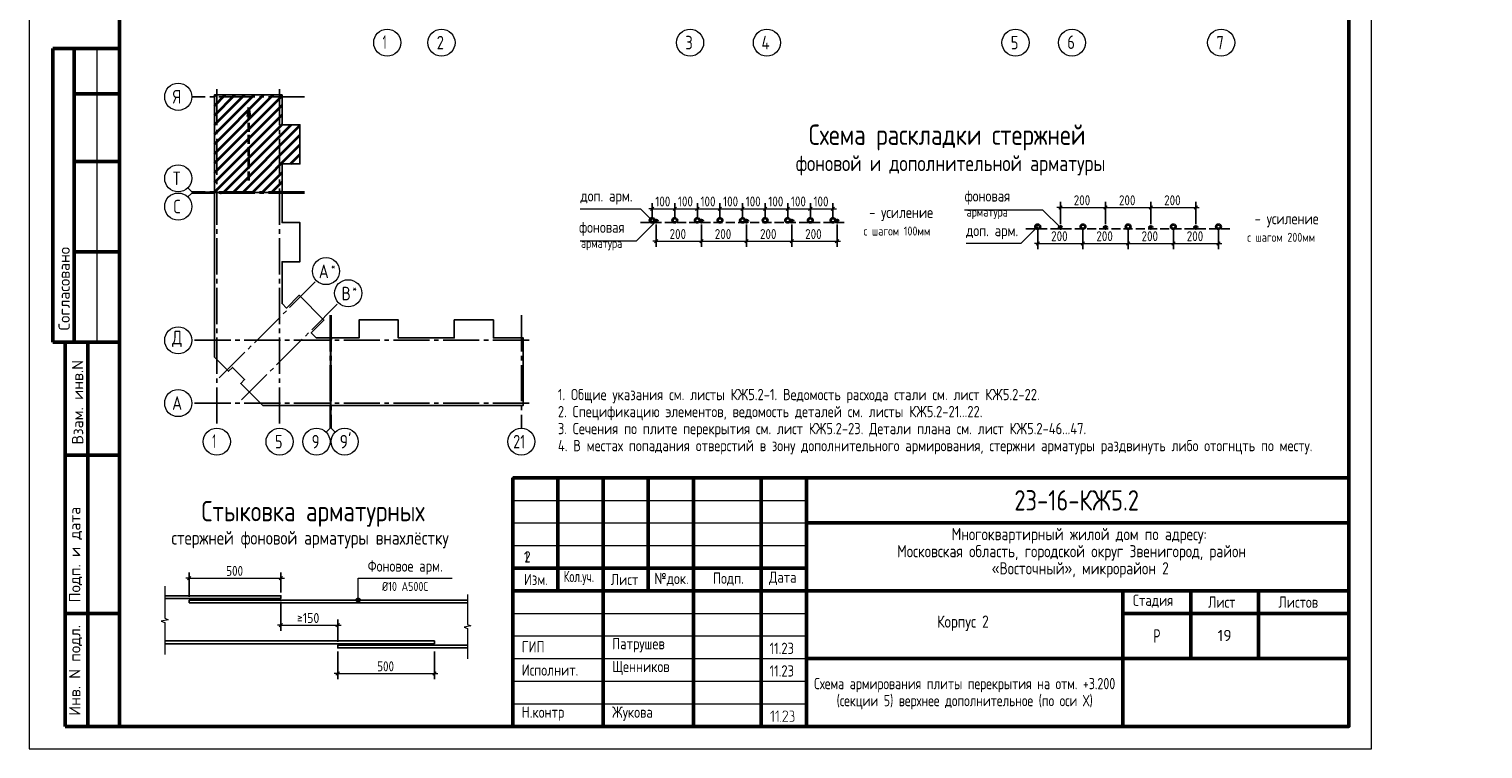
# Model space of a CAD drawing. Header units: millimetres. Extents: x 0 to 32165, y 0 to 42000.
# Tile 1 of 12: x 0 to 32165, y 0 to 15930. Entities that reach past the tile are written whole.
import ezdxf

# ---------------------------------------------------------------- set-up
doc = ezdxf.new("R2010")
doc.units = ezdxf.units.MM
doc.linetypes.add('______2', pattern=[270, 200, -70])
doc.linetypes.add('______5', pattern=[1100, 800, -100, 100, -100])
for name, color, linetype, lineweight in [('Standard', 7, 'Continuous', 25), ('Оси', 40, '______5', 18), ('Примечания', 7, 'Continuous', 25)]:
    doc.layers.add(name, color=color, linetype=linetype, lineweight=lineweight)
doc.styles.add('GOST 2.304-81', font='txt')
doc.styles.add('ISOCPEUR', font='txt')

msp = doc.modelspace()

# ---------------------------------------------------------------- hatches: boundary and pattern name
at = {"layer": 'Standard', "linetype": 'Continuous', "lineweight": 25, "transparency": 33554687}
for points in [[(16472, 610), (16472, 609), (16472, 608), (16472, 607), (16471, 606), (16471, 605), (16471, 605), (16470, 604), (16469, 603), (16468, 602), (16467, 602), (16465, 601), (16463, 601), (16463, 601), (16462, 601), (16461, 601), (16461, 602), (16460, 602), (16459, 602), (16458, 603), (16457, 603), (16456, 604), (16456, 605), (16455, 605), (16455, 606), (16455, 607), (16454, 608), (16454, 609), (16454, 610), (16454, 820), (16416, 782), (16415, 780), (16413, 780), (16412, 779), (16410, 779), (16408, 779), (16407, 780), (16405, 780), (16404, 782), (16402, 783), (16402, 785), (16401, 786), (16401, 788), (16401, 788), (16401, 789), (16401, 790), (16402, 790), (16402, 791), (16402, 792), (16403, 793), (16404, 794), (16457, 848), (16458, 849), (16460, 849), (16461, 850), (16463, 850), (16465, 850), (16466, 849), (16468, 849), (16469, 848), (16470, 847), (16470, 846), (16471, 846), (16471, 845), (16472, 844), (16472, 843), (16472, 842), (16472, 841)], [(16578, 610), (16578, 609), (16578, 608), (16578, 607), (16578, 606), (16578, 605), (16577, 605), (16577, 604), (16576, 603), (16575, 602), (16573, 602), (16572, 601), (16570, 601), (16569, 601), (16569, 601), (16568, 601), (16567, 602), (16566, 602), (16565, 602), (16565, 603), (16563, 603), (16563, 604), (16562, 605), (16562, 605), (16561, 606), (16561, 607), (16561, 608), (16561, 609), (16561, 610), (16561, 820), (16523, 782), (16521, 780), (16520, 780), (16518, 779), (16517, 779), (16515, 779), (16513, 780), (16512, 780), (16510, 782), (16509, 783), (16508, 785), (16508, 786), (16508, 788), (16508, 788), (16508, 789), (16508, 790), (16508, 790), (16509, 791), (16509, 792), (16510, 793), (16510, 794), (16563, 848), (16565, 849), (16566, 849), (16568, 850), (16569, 850), (16571, 850), (16573, 849), (16574, 849), (16576, 848), (16576, 847), (16577, 846), (16577, 846), (16578, 845), (16578, 844), (16578, 843), (16578, 842), (16578, 841)], [(16782, 601), (16676, 601), (16675, 601), (16673, 602), (16671, 603), (16670, 604), (16669, 606), (16668, 607), (16667, 609), (16667, 611), (16667, 612), (16668, 613), (16668, 614), (16669, 615), (16766, 763), (16770, 770), (16773, 776), (16774, 779), (16774, 782), (16775, 786), (16775, 789), (16775, 791), (16775, 793), (16774, 795), (16774, 798), (16773, 800), (16773, 802), (16772, 804), (16771, 805), (16770, 807), (16769, 809), (16768, 811), (16767, 813), (16765, 814), (16764, 816), (16762, 818), (16760, 819), (16759, 821), (16757, 822), (16755, 823), (16753, 824), (16751, 826), (16749, 827), (16747, 828), (16745, 828), (16743, 829), (16741, 830), (16739, 831), (16736, 831), (16734, 831), (16732, 832), (16730, 832), (16728, 832), (16724, 832), (16721, 831), (16718, 831), (16716, 830), (16713, 829), (16710, 828), (16707, 827), (16705, 825), (16702, 823), (16700, 821), (16697, 819), (16695, 816), (16693, 813), (16691, 809), (16689, 806), (16688, 802), (16687, 800), (16686, 799), (16685, 798), (16684, 798), (16684, 797), (16682, 797), (16681, 796), (16680, 796), (16678, 796), (16676, 797), (16674, 797), (16673, 798), (16672, 799), (16672, 800), (16671, 800), (16671, 801), (16671, 802), (16670, 803), (16670, 804), (16670, 805), (16671, 808), (16672, 811), (16673, 813), (16674, 816), (16675, 818), (16676, 820), (16678, 823), (16679, 825), (16680, 827), (16682, 829), (16683, 831), (16685, 832), (16687, 834), (16688, 836), (16690, 837), (16692, 839), (16694, 840), (16698, 843), (16701, 844), (16705, 846), (16709, 848), (16713, 849), (16718, 849), (16722, 850), (16727, 850), (16730, 850), (16733, 850), (16736, 849), (16739, 849), (16742, 848), (16745, 848), (16748, 847), (16751, 846), (16754, 845), (16756, 843), (16759, 842), (16762, 840), (16764, 839), (16767, 837), (16770, 835), (16772, 833), (16775, 830), (16777, 828), (16779, 825), (16781, 823), (16783, 820), (16785, 818), (16787, 815), (16788, 812), (16789, 810), (16790, 807), (16791, 804), (16792, 801), (16792, 798), (16793, 795), (16793, 792), (16793, 789), (16793, 784), (16792, 780), (16792, 776), (16790, 772), (16790, 770), (16789, 767), (16788, 765), (16787, 763), (16786, 760), (16784, 758), (16783, 755), (16781, 753), (16693, 619), (16782, 619), (16784, 619), (16786, 618), (16787, 618), (16788, 616), (16790, 615), (16791, 613), (16791, 612), (16791, 610), (16791, 609), (16791, 607), (16790, 606), (16789, 604), (16788, 603), (16788, 603), (16787, 602), (16786, 602), (16785, 602), (16784, 601), (16783, 601)], [(16905, 737), (16908, 736), (16911, 734), (16914, 732), (16916, 730), (16919, 727), (16921, 724), (16923, 722), (16925, 718), (16927, 715), (16929, 712), (16930, 708), (16932, 705), (16933, 701), (16933, 697), (16934, 694), (16934, 690), (16934, 655), (16934, 652), (16933, 649), (16933, 646), (16933, 644), (16932, 641), (16931, 639), (16931, 636), (16930, 634), (16929, 632), (16928, 629), (16926, 627), (16925, 625), (16923, 623), (16922, 621), (16920, 619), (16918, 617), (16916, 615), (16914, 613), (16912, 611), (16910, 610), (16908, 609), (16905, 607), (16903, 606), (16901, 605), (16898, 604), (16896, 603), (16894, 603), (16891, 602), (16888, 602), (16886, 602), (16883, 601), (16880, 601), (16836, 601), (16834, 601), (16832, 602), (16831, 603), (16829, 604), (16828, 605), (16828, 607), (16827, 608), (16827, 610), (16827, 611), (16828, 613), (16828, 614), (16829, 616), (16830, 616), (16830, 617), (16831, 618), (16832, 618), (16833, 619), (16834, 619), (16835, 619), (16836, 619), (16880, 619), (16884, 619), (16888, 620), (16891, 620), (16894, 622), (16897, 623), (16900, 625), (16903, 627), (16906, 629), (16908, 632), (16910, 635), (16912, 638), (16913, 641), (16915, 644), (16915, 647), (16916, 651), (16916, 655), (16916, 690), (16916, 694), (16915, 697), (16915, 701), (16913, 704), (16912, 707), (16910, 710), (16908, 713), (16906, 715), (16903, 718), (16900, 720), (16897, 722), (16894, 723), (16891, 724), (16888, 725), (16884, 726), (16880, 726), (16871, 726), (16869, 726), (16868, 726), (16866, 727), (16865, 728), (16864, 730), (16863, 731), (16863, 733), (16863, 735), (16863, 736), (16863, 737), (16864, 738), (16865, 740), (16865, 741), (16866, 742), (16867, 742), (16867, 743), (16868, 743), (16869, 743), (16870, 743), (16871, 743), (16875, 743), (16879, 744), (16882, 745), (16885, 746), (16888, 747), (16891, 749), (16894, 751), (16897, 754), (16899, 756), (16901, 759), (16903, 762), (16904, 765), (16906, 768), (16906, 772), (16907, 775), (16907, 779), (16907, 797), (16907, 800), (16906, 804), (16906, 807), (16904, 810), (16903, 814), (16901, 816), (16899, 819), (16897, 822), (16894, 824), (16891, 826), (16888, 828), (16885, 830), (16882, 831), (16879, 832), (16875, 832), (16871, 832), (16836, 832), (16834, 832), (16832, 833), (16831, 834), (16829, 835), (16828, 836), (16828, 838), (16827, 839), (16827, 841), (16827, 842), (16828, 844), (16828, 845), (16829, 847), (16830, 847), (16830, 848), (16831, 849), (16832, 849), (16833, 850), (16834, 850), (16835, 850), (16836, 850), (16871, 850), (16874, 850), (16877, 850), (16880, 849), (16882, 849), (16885, 849), (16887, 848), (16890, 847), (16892, 846), (16894, 845), (16897, 844), (16899, 843), (16901, 841), (16903, 840), (16905, 838), (16907, 836), (16909, 835), (16911, 833), (16913, 831), (16914, 829), (16916, 826), (16917, 824), (16919, 822), (16920, 820), (16921, 817), (16922, 815), (16922, 812), (16923, 810), (16924, 807), (16924, 805), (16924, 802), (16925, 799), (16925, 797), (16925, 779), (16925, 773), (16925, 772), (16925, 771), (16925, 770), (16924, 770), (16924, 768), (16924, 767), (16923, 767), (16923, 766), (16923, 764), (16922, 761), (16921, 759), (16920, 756), (16918, 753), (16917, 751), (16915, 749), (16914, 746), (16912, 744), (16910, 742), (16908, 740)], [(16623, 619), (16624, 619), (16626, 618), (16627, 618), (16629, 616), (16630, 615), (16631, 613), (16632, 612), (16632, 610), (16632, 609), (16631, 607), (16630, 606), (16629, 604), (16629, 603), (16628, 603), (16627, 602), (16627, 602), (16626, 602), (16625, 601), (16624, 601), (16623, 601), (16621, 601), (16619, 602), (16617, 603), (16616, 604), (16615, 605), (16614, 607), (16614, 608), (16614, 610), (16614, 611), (16614, 613), (16615, 614), (16616, 616), (16617, 616), (16617, 617), (16618, 618), (16619, 618), (16620, 619), (16621, 619), (16622, 619)]]:
    msp.add_hatch(color=7, dxfattribs=at).paths.add_polyline_path(points, flags=16)
at = {"layer": 'Примечания', "linetype": 'Continuous', "lineweight": 35, "transparency": 33554687}
msp.add_hatch(color=7, dxfattribs=at).paths.add_polyline_path([(4889, 13988), (4859, 14198), (4829, 13988)])
at = {"layer": 'Примечания', "linetype": 'Continuous', "lineweight": 13, "transparency": 33554687}
for points in [[(7235, 3294), (7325, 3294), (7319, 3316)], [(7235, 3294), (7319, 3316), (7241, 3316)], [(7241, 3271), (7325, 3294), (7235, 3294)], [(7241, 3316), (7319, 3316), (7303, 3333)], [(7241, 3316), (7303, 3333), (7258, 3333)], [(7241, 3271), (7319, 3271), (7325, 3294)], [(7258, 3255), (7319, 3271), (7241, 3271)], [(7258, 3333), (7303, 3333), (7280, 3339)], [(7258, 3255), (7303, 3255), (7319, 3271)], [(7303, 3255), (7258, 3255), (7280, 3249)]]:
    msp.add_hatch(color=7, dxfattribs=at).paths.add_polyline_path(points)

# ---------------------------------------------------------------- linework, layer by layer
at = {"layer": 'Standard', "color": 7, "linetype": 'Continuous', "lineweight": 50, "transparency": 33554687}
for p, q in [((2000, 15500), (527, 15500)), ((527, 15500), (527, 9000)), ((527, 15500), (527, 9000)), ((1000, 15500), (1000, 9000)), ((2000, 14500), (1000, 14500)), ((2000, 13000), (1000, 13000)), ((2000, 11000), (1000, 11000)), ((0, 9000), (6, 9000)), ((527, 9000), (2000, 9000)), ((800, 500), (800, 9000)), ((800, 500), (800, 9000)), ((1300, 500), (1300, 9000)), ((800, 6500), (2000, 6500)), ((10700, 500), (10700, 6000)), ((10700, 6000), (29200, 6000)), ((11700, 3500), (11700, 6000)), ((12700, 500), (12700, 6000)), ((13700, 3500), (13700, 6000)), ((14700, 500), (14700, 6000)), ((16200, 500), (16200, 6000)), ((17200, 500), (17200, 6000)), ((17200, 5000), (29200, 5000)), ((10700, 4000), (17200, 4000)), ((10700, 4000), (17200, 4000)), ((10700, 3500), (17200, 3500)), ((10700, 3500), (17200, 3500)), ((17200, 3500), (29200, 3500)), ((24200, 2000), (24200, 3500)), ((25700, 2000), (25700, 3500)), ((27200, 2000), (27200, 3500)), ((800, 3000), (2000, 3000)), ((24200, 3000), (29200, 3000)), ((17200, 2000), (29200, 2000)), ((24200, 500), (24200, 2000)), ((24200, 500), (24200, 2000)), ((2000, 500), (800, 500))]:
    msp.add_line(p, q, dxfattribs=at)
at = {"layer": 'Standard', "color": 7, "linetype": 'Continuous', "lineweight": 13, "transparency": 33554687}
for p, q in [((1500, 15500), (1500, 9000)), ((3600, 12327), (3512, 12415)), ((3600, 12302), (3512, 12214)), ((3600, 12327), (4100, 12327)), ((3600, 12302), (4100, 12302)), ((6658, 7100), (6658, 7600)), ((6683, 7100), (6683, 7600)), ((6658, 7100), (6570, 7012)), ((6683, 7100), (6771, 7012)), ((10700, 5500), (17200, 5500)), ((10700, 5000), (17200, 5000)), ((10700, 4500), (17200, 4500)), ((10700, 3000), (17200, 3000)), ((10700, 2500), (17200, 2500)), ((10700, 2500), (17200, 2500)), ((10700, 2000), (17200, 2000)), ((10700, 2000), (17200, 2000)), ((10700, 1500), (17200, 1500)), ((10700, 1000), (17200, 1000))]:
    msp.add_line(p, q, dxfattribs=at)
at = {"layer": 'Standard', "color": 7, "linetype": 'Continuous', "lineweight": 35, "transparency": 33554687}
for p, q in [((4100, 13172), (5402, 14474)), ((4100, 13597), (4977, 14474)), ((4100, 14021), (4553, 14474)), ((4100, 14445), (4129, 14474)), ((4100, 13385), (5189, 14474)), ((4100, 13809), (4765, 14474)), ((4100, 14233), (4341, 14474)), ((4100, 12960), (5596, 14456)), ((4100, 12748), (5596, 14244)), ((4100, 12536), (5596, 14032)), ((4100, 12324), (5596, 13820)), ((4305, 12317), (5801, 13813)), ((4517, 12317), (5993, 13793)), ((4729, 12317), (5993, 13581)), ((4942, 12317), (5993, 13368)), ((5782, 12945), (5993, 13156)), ((5154, 12317), (5596, 12759)), ((5366, 12317), (5596, 12547)), ((5578, 12317), (5596, 12335))]:
    msp.add_line(p, q, dxfattribs=at)
at = {"layer": 'Standard', "color": 7, "linetype": 'Continuous', "lineweight": 25, "transparency": 33554687}
for p, q in [((29200, 500), (29200, 6000)), ((10700, 500), (29200, 500)), ((10700, 500), (29200, 500)), ((10700, 500), (29200, 500))]:
    msp.add_line(p, q, dxfattribs=at)
at = {"layer": 'Standard', "color": 7, "linetype": 'Continuous', "lineweight": 13, "transparency": 33554687}
msp.add_lwpolyline([(0, 0), (29700, 0), (29700, 42000), (0, 42000), (0, 0)], close=True, dxfattribs=at)
msp.add_lwpolyline([(29700, 42000), (0, 42000), (0, 0), (29700, 0), (29700, 42000)], dxfattribs=at)
msp.add_lwpolyline([(29700, 42000), (0, 42000), (0, 0), (29700, 0), (29700, 42000)], dxfattribs=at)
at = {"layer": 'Standard', "color": 7, "linetype": 'Continuous', "lineweight": 50, "transparency": 33554687}
msp.add_lwpolyline([(2000, 41500), (29200, 41500), (29200, 500), (2000, 500), (2000, 41500)], close=True, dxfattribs=at)
at = {"layer": 'Standard', "color": 7, "linetype": 'Continuous', "lineweight": 25, "transparency": 33554687}
for points in [[(4100, 12317), (4100, 14474), (5596, 14474), (5596, 13813), (5993, 13813), (5993, 12945), (5596, 12945), (5596, 12317), (5578, 12317), (5578, 12337), (5563, 12337), (5563, 12317), (4100, 12317)], [(4100, 8857), (4100, 12312), (4238, 12312), (4238, 12292), (4253, 12292), (4253, 12312), (5596, 12312), (5596, 11649), (5993, 11649), (5993, 10781), (5596, 10781), (5596, 9855), (5694, 9757), (5975, 10038), (6524, 9489), (6243, 9208), (6355, 9096), (6668, 9096), (6668, 7600), (5170, 7600), (4682, 8088), (4767, 8173), (4499, 8441), (4414, 8356), (4100, 8670), (4100, 8857)], [(6673, 7600), (6673, 9063), (6693, 9063), (6693, 9078), (6673, 9078), (6673, 9096), (7301, 9096), (7301, 9493), (8169, 9493), (8169, 9096), (8787, 9096), (9405, 9096), (9405, 9493), (10273, 9493), (10273, 9096), (10934, 9096), (10934, 7600), (8787, 7600), (6673, 7600)], [(29200, 6000), (10700, 6000), (10700, 500), (29200, 500), (29200, 6000)]]:
    msp.add_lwpolyline(points, dxfattribs=at)
at = {"layer": 'Оси', "color": 8, "linetype": '______5', "lineweight": -3, "transparency": 33554687}
for p, q in [((4153, 14601), (4153, 7100)), ((5543, 14601), (5543, 7100)), ((6096, 14431), (3600, 14431)), ((6096, 12327), (3600, 12327)), ((6096, 12302), (3600, 12302)), ((4208, 8212), (6358, 10362)), ((4698, 7722), (6848, 9872)), ((6658, 9596), (6658, 7100)), ((6683, 9596), (6683, 7100)), ((10891, 9596), (10891, 7100)), ((11061, 9043), (3600, 9043)), ((11061, 9043), (3600, 9043)), ((11061, 7653), (3600, 7653))]:
    msp.add_line(p, q, dxfattribs=at)
at = {"layer": 'Оси', "color": 7, "linetype": 'Continuous', "lineweight": 13, "transparency": 33554687}
for centre in [(7924, 15630), (9124, 15630), (14624, 15630), (16324, 15630), (21824, 15630), (23074, 15630), (26374, 15630), (3300, 14431), (3300, 12627), (3300, 12002), (6570, 10574), (7060, 10084), (3300, 9043), (3300, 9043), (3300, 7653), (4153, 6800), (5543, 6800), (6358, 6800), (6983, 6800), (10891, 6800)]:
    msp.add_circle(centre, 300, dxfattribs=at)
at = {"layer": 'Примечания', "color": 7, "linetype": 'Continuous', "lineweight": 35, "transparency": 33554687}
for p, q in [((4859, 14198), (4829, 13988)), ((4859, 14198), (4859, 14198)), ((4859, 14198), (4859, 14198)), ((4859, 14198), (4859, 14198)), ((4889, 13988), (4859, 14198)), ((4829, 13988), (4889, 13988)), ((4859, 13988), (4859, 13973))]:
    msp.add_line(p, q, dxfattribs=at)
at = {"layer": 'Примечания', "color": 7, "linetype": '______2', "lineweight": 35, "transparency": 33554687}
msp.add_line((4859, 12578), (4859, 14198), dxfattribs=at)
at = {"layer": 'Примечания', "color": 7, "linetype": 'Continuous', "lineweight": 13, "transparency": 33554687}
for p, q in [((13785, 11955), (13710, 11955)), ((13785, 11955), (14285, 11955)), ((14285, 11955), (14785, 11955)), ((14785, 11955), (15285, 11955)), ((15285, 11955), (15785, 11955)), ((15785, 11955), (16285, 11955)), ((16285, 11955), (16785, 11955)), ((16785, 11955), (17285, 11955)), ((17285, 11955), (17785, 11955)), ((17785, 11955), (17860, 11955)), ((22816, 11981), (22741, 11981)), ((22816, 11981), (23816, 11981)), ((23816, 11981), (24816, 11981)), ((24816, 11981), (25816, 11981)), ((25816, 11981), (25891, 11981)), ((13875, 11234), (13800, 11234)), ((13875, 11234), (14875, 11234)), ((14875, 11234), (15875, 11234)), ((15875, 11234), (16875, 11234)), ((16875, 11234), (17875, 11234)), ((17875, 11234), (17950, 11234)), ((22316, 11186), (22241, 11186)), ((22316, 11186), (23316, 11186)), ((23316, 11186), (24316, 11186)), ((24316, 11186), (25316, 11186)), ((25316, 11186), (26316, 11186)), ((26316, 11186), (26391, 11186)), ((3000, 3601), (3000, 2891)), ((3543, 3780), (3468, 3780)), ((3543, 3780), (5573, 3780)), ((5573, 3780), (5648, 3780)), ((7235, 3294), (7235, 3294)), ((7280, 3339), (7280, 3339)), ((7280, 3249), (7280, 3249)), ((7325, 3294), (7325, 3294)), ((9700, 3421), (9700, 2751)), ((3075, 2860), (2925, 2830)), ((2925, 2830), (3000, 2800)), ((3000, 2891), (3075, 2860)), ((3000, 2800), (3000, 2089)), ((5573, 2737), (5498, 2737)), ((5573, 2737), (6828, 2737)), ((6828, 2737), (6903, 2737)), ((9775, 2722), (9625, 2693)), ((9625, 2693), (9700, 2665)), ((9700, 2751), (9775, 2722)), ((9700, 2665), (9700, 1994)), ((3000, 2089), (3000, 2089)), ((9700, 1994), (9700, 1994)), ((6828, 1668), (6753, 1668)), ((6828, 1668), (8968, 1668)), ((8968, 1668), (9043, 1668))]:
    msp.add_line(p, q, dxfattribs=at)
at = {"layer": 'Примечания', "color": 7, "linetype": 'Continuous', "lineweight": 25, "transparency": 33554687}
for p, q in [((13747, 11917), (13822, 11992)), ((14247, 11917), (14322, 11992)), ((14747, 11917), (14822, 11992)), ((15247, 11917), (15322, 11992)), ((15747, 11917), (15822, 11992)), ((16247, 11917), (16322, 11992)), ((16747, 11917), (16822, 11992)), ((17247, 11917), (17322, 11992)), ((17747, 11917), (17822, 11992)), ((22779, 11943), (22854, 12018)), ((23779, 11943), (23854, 12018)), ((24779, 11943), (24854, 12018)), ((25779, 11943), (25854, 12018)), ((13837, 11197), (13912, 11272)), ((14837, 11197), (14912, 11272)), ((15837, 11197), (15912, 11272)), ((16837, 11197), (16912, 11272)), ((17837, 11197), (17912, 11272)), ((22279, 11149), (22354, 11224)), ((23279, 11149), (23354, 11224)), ((24279, 11149), (24354, 11224)), ((25279, 11149), (25354, 11224)), ((26279, 11149), (26354, 11224)), ((3505, 3742), (3580, 3817)), ((5535, 3742), (5610, 3817)), ((5535, 2699), (5610, 2774)), ((6790, 2699), (6865, 2774)), ((6790, 1630), (6865, 1705)), ((8930, 1630), (9005, 1705))]:
    msp.add_line(p, q, dxfattribs=at)
at = {"layer": 'Примечания', "color": 253, "linetype": 'Continuous', "lineweight": -3, "true_color": 0xa0a0a0, "transparency": 33554687}
for p, q in [((13785, 11955), (13785, 12080)), ((13785, 11955), (13785, 11830)), ((13785, 11955), (13785, 11772)), ((14285, 11955), (14285, 12080)), ((14285, 11955), (14285, 11830)), ((14285, 11955), (14285, 11772)), ((14785, 11955), (14785, 12080)), ((14785, 11955), (14785, 11830)), ((14785, 11955), (14785, 11772)), ((15285, 11955), (15285, 12080)), ((15285, 11955), (15285, 11830)), ((15285, 11955), (15285, 11772)), ((15785, 11955), (15785, 12080)), ((15785, 11955), (15785, 11830)), ((15785, 11955), (15785, 11772)), ((16285, 11955), (16285, 12080)), ((16285, 11955), (16285, 11830)), ((16285, 11955), (16285, 11772)), ((16785, 11955), (16785, 12080)), ((16785, 11955), (16785, 11830)), ((16785, 11955), (16785, 11772)), ((17285, 11955), (17285, 12080)), ((17285, 11955), (17285, 11830)), ((17285, 11955), (17285, 11772)), ((17785, 11955), (17785, 12080)), ((17785, 11955), (17785, 11830)), ((17785, 11955), (17785, 11772)), ((22816, 11981), (22816, 12106)), ((22816, 12100), (22816, 11638)), ((22816, 11981), (22816, 11856)), ((22816, 11981), (22816, 11613)), ((23816, 11981), (23816, 12106)), ((23816, 12100), (23816, 11638)), ((23816, 11981), (23816, 11856)), ((23816, 11981), (23816, 11613)), ((24816, 11981), (24816, 12106)), ((24816, 12100), (24816, 11638)), ((24816, 11981), (24816, 11856)), ((24816, 11981), (24816, 11613)), ((25816, 11981), (25816, 12106)), ((25816, 12100), (25816, 11638)), ((25816, 11981), (25816, 11856)), ((25816, 11981), (25816, 11613)), ((13875, 11234), (13875, 11602)), ((17875, 11234), (17875, 11602)), ((13875, 11234), (13875, 11359)), ((14875, 11234), (14875, 11359)), ((15875, 11234), (15875, 11359)), ((16875, 11234), (16875, 11359)), ((17875, 11234), (17875, 11359)), ((22316, 11186), (22316, 11483)), ((22316, 11186), (22316, 11311)), ((23316, 11186), (23316, 11311)), ((24316, 11186), (24316, 11311)), ((25316, 11186), (25316, 11311)), ((26316, 11186), (26316, 11483)), ((26316, 11186), (26316, 11311)), ((13875, 11234), (13875, 11109)), ((14875, 11234), (14875, 11109)), ((15875, 11234), (15875, 11109)), ((16875, 11234), (16875, 11109)), ((17875, 11234), (17875, 11109)), ((22316, 11186), (22316, 11061)), ((23316, 11186), (23316, 11061)), ((24316, 11186), (24316, 11061)), ((25316, 11186), (25316, 11061)), ((26316, 11186), (26316, 11061)), ((3543, 3780), (3543, 3905)), ((5573, 3780), (5573, 3905)), ((3543, 3780), (3543, 3655)), ((3543, 3780), (3543, 3369)), ((5573, 3780), (5573, 3655)), ((5573, 3780), (5573, 3464)), ((5573, 2737), (5573, 3254)), ((5573, 2737), (5573, 2862)), ((5573, 2737), (5573, 2612)), ((6828, 2737), (6828, 2862)), ((6828, 2737), (6828, 2612)), ((6828, 2737), (6828, 2369)), ((6828, 1668), (6828, 2159)), ((8968, 1668), (8968, 2159)), ((6828, 1668), (6828, 1793)), ((6828, 1668), (6828, 1543)), ((8968, 1668), (8968, 1793)), ((8968, 1668), (8968, 1543))]:
    msp.add_line(p, q, dxfattribs=at)
at = {"layer": 'Примечания', "color": 8, "linetype": '______2', "lineweight": -3, "true_color": 0x737373, "transparency": 33554687}
for p, q in [((13525, 11647), (18035, 11647)), ((22056, 11508), (26566, 11508))]:
    msp.add_line(p, q, dxfattribs=at)
at = {"layer": 'Примечания', "color": 7, "linetype": 'Continuous', "lineweight": 13, "transparency": 33554687}
for points in [[(12191, 11955), (13527, 11955), (13785, 11697)], [(22816, 11538), (22428, 11926), (20699, 11926)], [(13875, 11677), (13432, 11234), (12191, 11234)], [(22316, 11558), (21944, 11186), (20731, 11186)], [(7280, 3294), (7280, 3780), (9358, 3780)]]:
    msp.add_lwpolyline(points, dxfattribs=at)
at = {"layer": 'Примечания', "color": 253, "linetype": 'Continuous', "lineweight": -3, "true_color": 0xa0a0a0, "transparency": 33554687}
for points in [[(14875, 11234), (14875, 11251), (14875, 11251), (14875, 11251), (14875, 11251), (14875, 11251), (14875, 11251), (14875, 11602)], [(15875, 11234), (15875, 11251), (15875, 11251), (15875, 11251), (15875, 11251), (15875, 11602)], [(16875, 11234), (16875, 11251), (16875, 11251), (16875, 11602)], [(23316, 11186), (23316, 11203), (23316, 11203), (23316, 11203), (23316, 11203), (23316, 11203), (23316, 11203), (23316, 11483)], [(24316, 11186), (24316, 11203), (24316, 11203), (24316, 11203), (24316, 11203), (24316, 11483)], [(25316, 11186), (25316, 11203), (25316, 11203), (25316, 11483)]]:
    msp.add_lwpolyline(points, dxfattribs=at)
at = {"layer": 'Примечания', "color": 7, "linetype": 'Continuous', "lineweight": 25, "transparency": 33554687}
for points in [[(3000, 3389), (5573, 3389), (5573, 3329), (3000, 3329)], [(9700, 3294), (3543, 3294), (3543, 3234), (9700, 3234)], [(3000, 2389), (8968, 2389), (8968, 2329), (3000, 2329)], [(9700, 2294), (6828, 2294), (6828, 2234), (9700, 2234)]]:
    msp.add_lwpolyline(points, dxfattribs=at)
at = {"layer": 'Примечания', "color": 7, "linetype": 'Continuous', "lineweight": 35, "transparency": 33554687}
for centre, radius in [((13785, 11697), 50), ((13875, 11677), 30), ((14285, 11697), 50), ((14785, 11697), 50), ((14875, 11677), 30), ((15285, 11697), 50), ((15785, 11697), 50), ((15875, 11677), 30), ((16285, 11697), 50), ((16785, 11697), 50), ((16875, 11677), 30), ((17285, 11697), 50), ((17785, 11697), 50), ((17875, 11677), 30), ((22316, 11558), 50), ((23316, 11558), 50), ((24316, 11558), 50), ((25316, 11558), 50), ((26316, 11558), 50), ((22816, 11538), 30), ((23816, 11538), 30), ((24816, 11538), 30), ((25816, 11538), 30)]:
    msp.add_circle(centre, radius, dxfattribs=at)
at = {"layer": 'Примечания', "color": 7, "linetype": 'Continuous', "lineweight": 13, "transparency": 33554687}
msp.add_circle((7280, 3294), 45, dxfattribs=at)

# ---------------------------------------------------------------- texts
at = {"layer": 'Standard', "color": 7, "linetype": 'Continuous', "lineweight": 50, "transparency": 33554687, "char_height": 250, "attachment_point": 7, "rotation": 90, "style": 'ISOCPEUR'}
for s, insert, width in [('\\A1;{\\fISOCPEUR|i0|b0;\\H250.000000;\\W1.000000;\\C7;Согласовано}\\P', (900, 9261), 2071.88), ('\\A1;{\\fISOCPEUR|i0|b0;\\H250.000000;\\W1.000000;\\C7;Взам. инв.N}\\P', (1198, 6736), 1909.1), ('\\A1;{\\fISOCPEUR|i0|b0;\\H250.000000;\\W1.000000;\\C7;Подп. и дата}\\P', (1174, 3242), 2197.06), ('\\A1;{\\fISOCPEUR|i0|b0;\\H250.000000;\\W1.000000;\\C7;Инв. N подл.}\\P', (1174, 734), 2021.79)]:
    msp.add_mtext(s, dxfattribs=dict(at, insert=insert, width=width))
at = {"layer": 'Standard', "color": 7, "linetype": 'Continuous', "lineweight": 13, "transparency": 33554687, "insert": (11700, 7967), "char_height": 250, "width": 20566.88, "attachment_point": 1, "line_spacing_factor": 0.903614}
msp.add_mtext('\\A1;{\\fGOST 2.304-81|i0|b0;\\H250.000000;\\W1.000000;\\C7;1. Общие указания см. листы КЖ5.2-1. Ведомость расхода стали см. лист КЖ5.2-22.}\\P{\\fGOST 2.304-81|i0|b0;\\H250.000000;\\W1.000000;\\C7;2. Спецификацию элементов, ведомость деталей см. листы КЖ5.2-21...22.}\\P{\\fGOST 2.304-81|i0|b0;\\H250.000000;\\W1.000000;\\C7;3. Сечения по плите перекрытия см. лист КЖ5.2-23. Детали плана см. лист КЖ5.2-46...47.}\\P{\\fGOST 2.304-81|i0|b0;\\H250.000000;\\W1.000000;\\C7;4. В местах попадания отверстий в зону дополнительного армирования, стержни арматуры раздвинуть либо отогнцть по месту.}\\P', dxfattribs=at)
at = {"layer": 'Standard', "color": 7, "linetype": 'Continuous', "lineweight": 25, "transparency": 33554687}
for s, insert, char_height, width, attachment_point, style in [('\\W0.75;21', (10711, 6650), 300, 472.28, 7, 'ISOCPEUR'), ('Многоквартирный\\~жилой\\~дом\\~по\\~адресу:\\~', (20410, 4545), 270, 5717.08, 7, 'GOST 2.304-81'), ('Московская\\~область,\\~городской\\~округ\\~Звенигород,\\~район\\~', (19204, 4167), 270, 8136.21, 7, 'GOST 2.304-81'), ('\\A1;{\\fGOST 2.304-81|i0|b0;\\H250.000000;\\W1.000000;\\C7;2}\\P', (11027, 4375), 250, 283.33, 2, 'GOST 2.304-81'), ('1', (10948, 4125), 250, 231.56, 7, 'GOST 2.304-81'), ('Изм.', (10948, 3625), 250, 631.15, 7, 'GOST 2.304-81'), ('\\W0.83;Кол.уч.', (11827, 3625), 250, 799.96, 7, 'GOST 2.304-81'), ('Лист', (12871, 3625), 250, 782.23, 7, 'GOST 2.304-81'), ('№док.', (13835, 3607), 250, 853.39, 7, 'GOST 2.304-81'), ('Подп.', (15131, 3614), 250, 764.54, 7, 'GOST 2.304-81'), ('Дата', (16373, 3625), 250, 782.23, 7, 'GOST 2.304-81'), ('«Восточный»,\\~микрорайон\\~2', (21297, 3789), 270, 3952.83, 7, 'GOST 2.304-81'), ('Стадия', (24421, 3125), 250, 1031.1, 7, 'GOST 2.304-81'), ('Лист', (26084, 3125), 250, 782.23, 7, 'GOST 2.304-81'), ('Листов', (27643, 3125), 250, 1066.5, 7, 'GOST 2.304-81'), ('Корпус\\~2', (20088, 2610), 270, 1362.88, 7, 'GOST 2.304-81'), ('\\W0.77;Р', (24877, 2350), 300, 262.93, 7, 'GOST 2.304-81'), ('ГИП', (10900, 2137), 250, 586.81, 7, 'GOST 2.304-81'), ('Патрушев', (12900, 2137), 250, 1386.36, 7, 'GOST 2.304-81'), ('11.23', (16383, 2101), 250, 693.37, 7, 'GOST 2.304-81'), ('Исполнит.', (10900, 1622), 250, 1386.36, 7, 'GOST 2.304-81'), ('Щенников', (12900, 1631), 250, 1333.08, 7, 'GOST 2.304-81'), ('11.23', (16383, 1601), 250, 693.37, 7, 'GOST 2.304-81'), ('Н.контр', (10900, 622), 250, 1102.09, 7, 'GOST 2.304-81'), ('Жукова', (12900, 622), 250, 1031.11, 7, 'GOST 2.304-81')]:
    msp.add_mtext(s, dxfattribs=dict(at, insert=insert, char_height=char_height, width=width, attachment_point=attachment_point, style=style))
at = {"layer": 'Standard', "color": 7, "linetype": 'Continuous', "lineweight": 50, "transparency": 33554687, "insert": (21798, 5275), "char_height": 450, "width": 3038.67, "attachment_point": 7, "style": 'GOST 2.304-81'}
msp.add_mtext('23-16-КЖ5.2', dxfattribs=at)
at = {"layer": 'Standard', "color": 7, "linetype": 'Continuous', "lineweight": 13, "transparency": 33554687, "insert": (26450, 2510), "char_height": 250, "width": 393.75, "attachment_point": 5, "style": 'ISOCPEUR'}
msp.add_mtext('\\A1;{\\fISOCPEUR|i0|b0;\\H250.000000;\\W1.000000;\\C7;19}\\P', dxfattribs=at)
at = {"layer": 'Standard', "color": 7, "linetype": 'Continuous', "lineweight": 25, "transparency": 33554687, "insert": (20700, 1571), "char_height": 250, "width": 8087.5, "attachment_point": 2, "line_spacing_factor": 0.903614}
msp.add_mtext('\\A1;{\\fGOST 2.304-81|i0|b0;\\H250.000000;\\W0.952381;\\C7;Схема армирования плиты перекрытия на отм. +3.200}\\P{\\fGOST 2.304-81|i0|b0;\\H250.000000;\\W0.952381;\\C7;(секции 5) верхнее дополнительное (по оси Х)}\\P', dxfattribs=at)
at = {"layer": 'Оси', "color": 7, "linetype": 'Continuous', "lineweight": 25, "transparency": 33554687, "attachment_point": 7, "style": 'ISOCPEUR'}
for s, insert, char_height, width in [('\\W0.56;1', (7824, 15490), 300, 233.32), ('\\W0.78;2', (9019, 15480), 300, 326.41), ('\\W0.78;3', (14519, 15480), 300, 326.41), ('\\W0.80;4', (16204, 15480), 300, 359.83), ('\\W0.78;5', (21719, 15480), 300, 326.41), ('\\W0.78;6', (22969, 15490), 300, 326.41), ('\\W0.78;7', (26269, 15480), 300, 326.41), ('\\W0.80;Я', (3180, 14281), 300, 359.83), ('\\W0.80;Т', (3180, 12477), 300, 359.83), ('\\W0.78;С', (3195, 11852), 300, 326.41), ('\\W0.82;А', (6409, 10417), 300, 392.65), ('\\W0.80;*', (6679, 10592), 180, 215.89), ('\\W0.80;*', (7154, 10102), 180, 215.89), ('\\W0.80;В', (6914, 9927), 300, 359.84), ('\\W0.82;Д', (3165, 8893), 300, 392.65), ('\\W0.82;А', (3165, 7503), 300, 392.65), ('\\W0.56;1', (4053, 6660), 300, 233.32), ('\\W0.78;5', (5438, 6650), 300, 326.41), ('\\W0.78;9', (6253, 6650), 300, 326.41), ("\\W0.84;9'", (6871, 6650), 300, 440.65)]:
    msp.add_mtext(s, dxfattribs=dict(at, insert=insert, char_height=char_height, width=width))
at = {"layer": 'Примечания', "color": 7, "linetype": 'Continuous', "lineweight": 50, "transparency": 33554687, "attachment_point": 7, "style": 'GOST 2.304-81'}
for s, insert, char_height, width in [('Схема\\~раскладки\\~стержней', (17252, 13245), 450, 6428.77), ('фоновой\\~и\\~дополнительной\\~арматуры', (16963, 12691), 350, 6865.69), ('Стыковка\\~арматурных', (3815, 4915), 450, 5309.46), ('стержней\\~фоновой\\~арматуры\\~внахлёстку', (3151, 4440), 300, 6502.98)]:
    msp.add_mtext(s, dxfattribs=dict(at, insert=insert, char_height=char_height, width=width))
at = {"layer": 'Примечания', "color": 7, "linetype": 'Continuous', "lineweight": 25, "transparency": 33554687, "attachment_point": 7}
for s, insert, char_height, width, style in [('доп.\\~арм.', (12199, 12046), 250, 1208.64, 'GOST 2.304-81'), ('100', (13855, 12005), 220, 485.07, 'GOST 2.304-81'), ('100', (14355, 12005), 220, 485.07, 'GOST 2.304-81'), ('100', (14855, 12005), 220, 485.07, 'GOST 2.304-81'), ('100', (15355, 12005), 220, 485.07, 'GOST 2.304-81'), ('100', (15855, 12005), 220, 485.07, 'GOST 2.304-81'), ('100', (16355, 12005), 220, 485.07, 'GOST 2.304-81'), ('100', (16855, 12005), 220, 485.08, 'GOST 2.304-81'), ('100', (17355, 12005), 220, 485.08, 'GOST 2.304-81'), ('фоновая', (20699, 12046), 250, 1173.24, 'GOST 2.304-81'), ('200', (23113, 12031), 220, 531.96, 'GOST 2.304-81'), ('200', (24113, 12031), 220, 531.96, 'GOST 2.304-81'), ('200', (25113, 12031), 220, 531.97, 'GOST 2.304-81'), ('-\\~усиление', (18585, 11681), 250, 1510.8, 'GOST 2.304-81'), ('арматура', (20741, 11726), 200, 1066.46, 'GOST 2.304-81'), ('фоновая', (12168, 11354), 250, 1173.24, 'GOST 2.304-81'), ('с\\~шагом\\~100мм', (18464, 11361), 200, 1606.26, 'GOST 2.304-81'), ('доп.\\~арм.', (20731, 11278), 250, 1208.64, 'GOST 2.304-81'), ('-\\~усиление', (27116, 11542), 250, 1510.81, 'GOST 2.304-81'), ('200', (14171, 11284), 220, 531.96, 'GOST 2.304-81'), ('200', (15171, 11284), 220, 531.96, 'GOST 2.304-81'), ('200', (16171, 11284), 220, 531.96, 'GOST 2.304-81'), ('200', (17171, 11284), 220, 531.96, 'GOST 2.304-81'), ('200', (22613, 11236), 220, 531.96, 'GOST 2.304-81'), ('200', (23613, 11236), 220, 531.96, 'GOST 2.304-81'), ('200', (24613, 11236), 220, 531.96, 'GOST 2.304-81'), ('200', (25613, 11236), 220, 531.97, 'GOST 2.304-81'), ('с\\~шагом\\~200мм', (26950, 11222), 200, 1648.89, 'GOST 2.304-81'), ('арматура', (12210, 11034), 200, 1066.47, 'GOST 2.304-81'), ('Фоновое\\~арм.', (7491, 3855), 250, 1812.6, 'GOST 2.304-81'), ('500', (4362, 3830), 220, 516.39, 'GOST 2.304-81'), ('Ø10\\~А500С', (7808, 3495), 200, 1153.95, 'GOST 2.304-81'), ('\\W0.87;≥150', (5925, 2787), 220, 666.9, 'ISOCPEUR'), ('500', (7702, 1718), 220, 516.4, 'GOST 2.304-81')]:
    msp.add_mtext(s, dxfattribs=dict(at, insert=insert, char_height=char_height, width=width, style=style))

doc.saveas('drawing.dxf')
